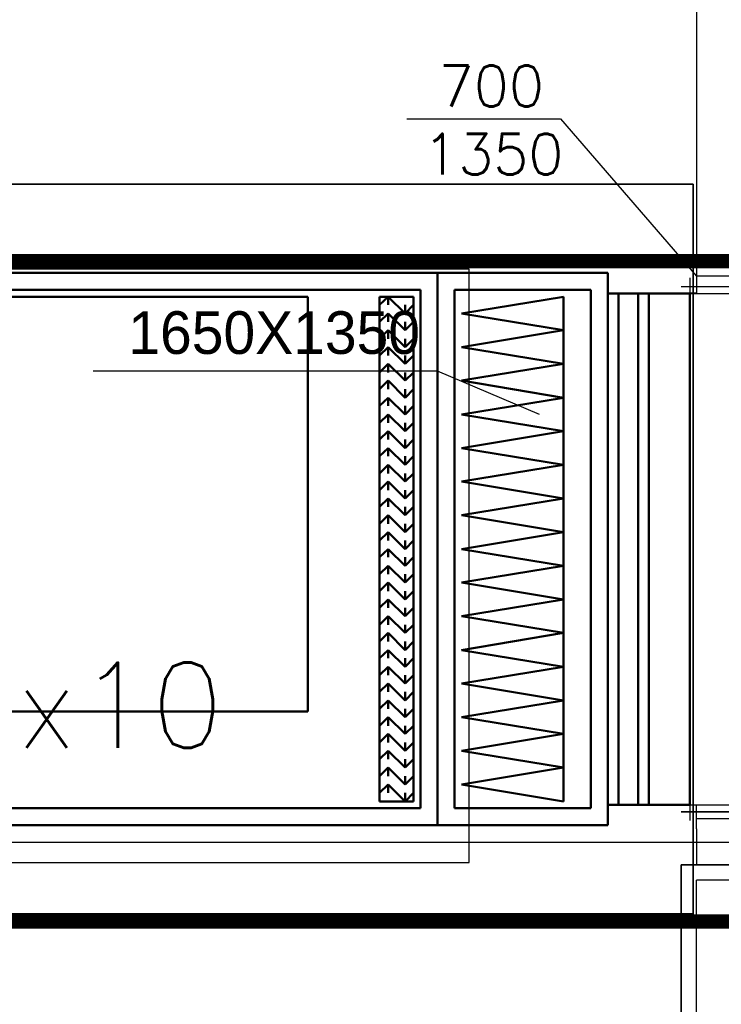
# Model space of a CAD drawing. Header units: centimetres. Extents: x -156440 to 298236, y -263599 to 81430.
# Tile 132 of 170: x 153912 to 155969, y -103457 to -100569. Entities that reach past the tile are written whole.
import ezdxf
from ezdxf.enums import TextEntityAlignment as Align

# ---------------------------------------------------------------- set-up
doc = ezdxf.new("R2010")
doc.units = ezdxf.units.CM
doc.header["$LTSCALE"] = 50
for name, pattern in [('01-101 Went PP Poziom -2$0$DASHDOT2', [12.7, 6.35, -3.175, 0, -3.175]), ('01-101 Went PP Poziom -2$0$Przekrój 3a-3a$0$HIDDEN', [9.525, 6.35, -3.175]), ('Kondygnacja -2$0$HIDDEN2', [4.7625, 3.175, -1.5875]), ('Osie rzutów$0$DASHDOT2', [12.7, 6.35, -3.175, 0, -3.175])]:
    doc.linetypes.add(name, pattern=pattern)
doc.layers.get('0').update_dxf_attribs({"color": 8})
for name, color, linetype in [('01-101 Went PP Poziom -2$0$L_linie przekrojowe', 213, 'Continuous'), ('01-101 Went PP Poziom -2$0$L_Nawiew', 3, 'Continuous'), ('01-101 Went PP Poziom -2$0$L_text', 2, 'Continuous'), ('01-101 Went PP Poziom -2$0$L_wymiary', 2, 'Continuous'), ('01-101 Went PP Poziom -2$0$L_Wywiew', 6, 'Continuous'), ('bgde-tekst', 7, 'Continuous'), ('bgde_centrale wentylacyjne', 3, 'Continuous'), ('Kondygnacja -2$0$ARCH_KONSTR_POWYŻEJ RZUTU_IST', 8, 'Kondygnacja -2$0$HIDDEN2'), ('Osie rzutów$0$ARCH_INFO_OSIE_IST', 8, 'Osie rzutów$0$DASHDOT2')]:
    doc.layers.add(name, color=color, linetype=linetype)
doc.layers.add('01-101 Went PP Poziom -2$0$L_niedruk', color=6, linetype='Continuous', lineweight=13, plot=False)
for name, color, linetype, lineweight in [('01-101 Went PP Poziom -2$0$L_urządzenia', 1, 'Continuous', 50), ('bgde_fundamenty pod urządzenia', 7, 'Continuous', 35), ('Kondygnacja -2$0$_SP KORYTA', 8, 'Continuous', 25)]:
    doc.layers.add(name, color=color, linetype=linetype, lineweight=lineweight)
doc.layers.get('01-101 Went PP Poziom -2$0$L_text').off()
doc.styles.add('01-101 Went PP Poziom -2$0$FDBES', font='simplex.shx')
doc.styles.add('Romans', font='Romans.shx')

# ---------------------------------------------------------------- blocks, each defined once
blk = doc.blocks.new('Osie rzutów')
at = {"layer": 'Osie rzutów$0$ARCH_INFO_OSIE_IST', "ltscale": 10}
blk.add_line((4436.04, 11600), (13655, 11600), dxfattribs=at)
blk = doc.blocks.new('Kondygnacja -2$0$konstukcja stropu -2')
at = {"layer": 'Kondygnacja -2$0$ARCH_KONSTR_POWYŻEJ RZUTU_IST', "ltscale": 10}
blk.add_line((8035, 11625), (7485, 11625), dxfattribs=at)
blk = doc.blocks.new('01-101 Went PP Poziom -2$0$A$C46F139AD')
at = {"layer": '01-101 Went PP Poziom -2$0$L_urządzenia', "extrusion": (1.22461e-16, -1, 0)}
for p, q in [((7771.27, 46792), (7511.27, 46792)), ((7771.27, 46792, 292), (7511.27, 46792, 292)), ((7771.27, 46792, -12), (7511.27, 46792, -12)), ((7821.27, 46792, 146), (7771.27, 46792, 146)), ((7821.27, 46792, 292), (7771.27, 46792, 292)), ((7771.27, 46792, 146), (7771.27, 46792, 292)), ((7771.27, 46792, 292), (7771.27, 46630, 292)), ((7771.27, 46630, 146), (7771.27, 46792, 146)), ((7821.27, 46792), (7771.27, 46792)), ((7821.27, 46792, 146), (7771.27, 46792, 146)), ((7771.27, 46792), (7771.27, 46792, 146)), ((7771.27, 46792, 146), (7771.27, 46630, 146)), ((7771.27, 46630), (7771.27, 46792)), ((7821.27, 46792, -12), (7771.27, 46792, -12)), ((7771.27, 46792), (7771.27, 46792, -12)), ((7771.27, 46792, -12), (7771.27, 46630, -12)), ((7771.27, 46792), (7771.27, 46792, 292)), ((7771.27, 46792, 292), (7771.27, 46630, 292)), ((7771.27, 46630), (7771.27, 46792)), ((7771.27, 46792), (7771.27, 46792, -12)), ((7771.27, 46792, -12), (7771.27, 46630, -12)), ((7821.27, 46792, 146), (7821.27, 46792, 292)), ((7821.27, 46792, 292), (7821.27, 46630, 292)), ((7821.27, 46630, 146), (7821.27, 46792, 146)), ((7821.27, 46792), (7821.27, 46792, 146)), ((7821.27, 46792, 146), (7821.27, 46630, 146)), ((7821.27, 46630), (7821.27, 46792)), ((7821.27, 46792), (7821.27, 46792, -12)), ((7821.27, 46792, -12), (7821.27, 46630, -12)), ((7766.27, 46787, 5), (7516.27, 46787, 5)), ((7766.27, 46787, 287), (7516.27, 46787, 287)), ((7766.27, 46787, 5), (7766.27, 46787, 287)), ((7766.27, 46787, 287), (7766.27, 46635, 287)), ((7766.27, 46635, 5), (7766.27, 46787, 5)), ((7816.27, 46787, 151), (7776.27, 46787, 151)), ((7816.27, 46787, 287), (7776.27, 46787, 287)), ((7776.27, 46787, 151), (7776.27, 46787, 287)), ((7776.27, 46787, 287), (7776.27, 46635, 287)), ((7776.27, 46635, 151), (7776.27, 46787, 151)), ((7816.27, 46787, 5), (7776.27, 46787, 5)), ((7816.27, 46787, 141), (7776.27, 46787, 141)), ((7776.27, 46787, 5), (7776.27, 46787, 141)), ((7776.27, 46787, 141), (7776.27, 46635, 141)), ((7776.27, 46635, 5), (7776.27, 46787, 5)), ((7816.27, 46787, 151), (7816.27, 46787, 287)), ((7816.27, 46787, 287), (7816.27, 46635, 287)), ((7816.27, 46635, 151), (7816.27, 46787, 151)), ((7816.27, 46787, 5), (7816.27, 46787, 141)), ((7816.27, 46787, 141), (7816.27, 46635, 141)), ((7816.27, 46635, 5), (7816.27, 46787, 5)), ((7733.27, 46785, 146), (7641.27, 46785, 237.9)), ((7641.27, 46785, 54), (7733.27, 46785, 146)), ((7733.27, 46785, 146), (7733.27, 46663.4, 146)), ((7764.27, 46785, 7), (7754.27, 46785, 7)), ((7754.27, 46785, 7), (7754.27, 46785, 144)), ((7754.27, 46785, 144), (7764.27, 46785, 144)), ((7754.27, 46785, 7), (7754.27, 46637, 7)), ((7754.27, 46785, 144), (7754.27, 46637, 144)), ((7756.77, 46785, 7), (7754.27, 46782.6, 7)), ((7756.77, 46785, 144), (7754.27, 46782.6, 144)), ((7761.77, 46780.1, 7), (7756.77, 46785, 7)), ((7761.77, 46780.1, 144), (7756.77, 46785, 144)), ((7756.77, 46785, 7), (7756.77, 46782.6, 144)), ((7764.27, 46785, 144), (7764.27, 46785, 7)), ((7764.27, 46785, 7), (7764.27, 46637, 7)), ((7764.27, 46785, 144), (7764.27, 46637, 144)), ((7808.27, 46785, 153), (7778.27, 46780.1, 153)), ((7808.27, 46785, 285), (7778.27, 46780.1, 285)), ((7808.27, 46785, 153), (7808.27, 46775.2, 153)), ((7808.27, 46785, 285), (7808.27, 46775.2, 285)), ((7808.27, 46785, 153), (7808.27, 46785, 285)), ((7833.27, 46786, 151.5), (7821.27, 46786, 151.5)), ((7821.27, 46786, 151.5), (7821.27, 46786, 286.5)), ((7821.27, 46786, 286.5), (7833.27, 46786, 286.5)), ((7821.27, 46786, 151.5), (7821.27, 46636, 151.5)), ((7821.27, 46786, 286.5), (7821.27, 46636, 286.5)), ((7833.27, 46786, 5.5), (7821.27, 46786, 5.5)), ((7821.27, 46786, 5.5), (7821.27, 46786, 140.5)), ((7821.27, 46786, 140.5), (7833.27, 46786, 140.5)), ((7821.27, 46786, 5.5), (7821.27, 46636, 5.5)), ((7821.27, 46786, 140.5), (7821.27, 46636, 140.5)), ((7830.07, 46786, 161.8), (7824.37, 46786, 156.1)), ((7824.37, 46786, 156.1), (7824.37, 46636, 156.1)), ((7830.07, 46786, 166.1), (7824.37, 46786, 171.8)), ((7824.37, 46786, 171.8), (7824.37, 46636, 171.8)), ((7830.07, 46786, 181.8), (7824.37, 46786, 176.1)), ((7824.37, 46786, 176.1), (7824.37, 46636, 176.1)), ((7830.07, 46786, 186.1), (7824.37, 46786, 191.8)), ((7824.37, 46786, 191.8), (7824.37, 46636, 191.8)), ((7830.07, 46786, 201.8), (7824.37, 46786, 196.1)), ((7824.37, 46786, 196.1), (7824.37, 46636, 196.1)), ((7830.07, 46786, 206.1), (7824.37, 46786, 211.8)), ((7824.37, 46786, 211.8), (7824.37, 46636, 211.8)), ((7830.07, 46786, 221.8), (7824.37, 46786, 216.1)), ((7824.37, 46786, 216.1), (7824.37, 46636, 216.1)), ((7830.07, 46786, 226.1), (7824.37, 46786, 231.8)), ((7824.37, 46786, 231.8), (7824.37, 46636, 231.8)), ((7830.07, 46786, 241.8), (7824.37, 46786, 236.1)), ((7824.37, 46786, 236.1), (7824.37, 46636, 236.1)), ((7830.07, 46786, 246.1), (7824.37, 46786, 251.8)), ((7824.37, 46786, 251.8), (7824.37, 46636, 251.8)), ((7830.07, 46786, 261.8), (7824.37, 46786, 256.1)), ((7824.37, 46786, 256.1), (7824.37, 46636, 256.1)), ((7830.07, 46786, 266.1), (7824.37, 46786, 271.8)), ((7824.37, 46786, 271.8), (7824.37, 46636, 271.8)), ((7830.07, 46786, 281.8), (7824.37, 46786, 276.1)), ((7824.37, 46786, 276.1), (7824.37, 46636, 276.1)), ((7830.07, 46786, 161.8), (7830.07, 46636, 161.8)), ((7830.07, 46786, 166.1), (7830.07, 46636, 166.1)), ((7830.07, 46786, 181.8), (7830.07, 46636, 181.8)), ((7830.07, 46786, 186.1), (7830.07, 46636, 186.1)), ((7830.07, 46786, 201.8), (7830.07, 46636, 201.8)), ((7830.07, 46786, 206.1), (7830.07, 46636, 206.1)), ((7830.07, 46786, 221.8), (7830.07, 46636, 221.8)), ((7830.07, 46786, 226.1), (7830.07, 46636, 226.1)), ((7830.07, 46786, 241.8), (7830.07, 46636, 241.8)), ((7830.07, 46786, 246.1), (7830.07, 46636, 246.1)), ((7830.07, 46786, 261.8), (7830.07, 46636, 261.8)), ((7830.07, 46786, 266.1), (7830.07, 46636, 266.1)), ((7830.07, 46786, 281.8), (7830.07, 46636, 281.8)), ((7833.27, 46786, 286.5), (7833.27, 46786, 151.5)), ((7833.27, 46786, 151.5), (7833.27, 46636, 151.5)), ((7833.27, 46786, 286.5), (7833.27, 46636, 286.5)), ((7845.27, 46786, 151.5), (7833.27, 46786, 151.5)), ((7833.27, 46786, 151.5), (7833.27, 46786, 286.5)), ((7833.27, 46786, 286.5), (7845.27, 46786, 286.5)), ((7833.27, 46786, 151.5), (7833.27, 46636, 151.5)), ((7833.27, 46786, 286.5), (7833.27, 46636, 286.5)), ((7833.27, 46786, 140.5), (7833.27, 46786, 5.5)), ((7833.27, 46786, 5.5), (7833.27, 46636, 5.5)), ((7833.27, 46786, 140.5), (7833.27, 46636, 140.5)), ((7845.27, 46786, 286.5), (7845.27, 46786, 151.5)), ((7845.27, 46786, 151.5), (7845.27, 46636, 151.5)), ((7845.27, 46786, 286.5), (7845.27, 46636, 286.5)), ((7754.27, 46782.6, 7), (7754.27, 46782.6, 144)), ((7764.27, 46782.6, 7), (7761.77, 46780.1, 7)), ((7764.27, 46782.6, 144), (7761.77, 46780.1, 144)), ((7761.77, 46780.1, 7), (7761.77, 46782.6, 144)), ((7764.27, 46782.6, 7), (7764.27, 46782.6, 144)), ((7756.77, 46780.1, 7), (7754.27, 46777.6, 7)), ((7756.77, 46780.1, 144), (7754.27, 46777.6, 144)), ((7754.27, 46777.6, 7), (7754.27, 46777.6, 144)), ((7761.77, 46775.2, 7), (7756.77, 46780.1, 7)), ((7761.77, 46775.2, 144), (7756.77, 46780.1, 144)), ((7756.77, 46780.1, 7), (7756.77, 46777.6, 144)), ((7764.27, 46777.6, 7), (7761.77, 46775.2, 7)), ((7764.27, 46777.6, 144), (7761.77, 46775.2, 144)), ((7761.77, 46775.2, 7), (7761.77, 46777.6, 144)), ((7764.27, 46777.6, 7), (7764.27, 46777.6, 144)), ((7808.27, 46775.2, 153), (7778.27, 46780.1, 153)), ((7808.27, 46775.2, 285), (7778.27, 46780.1, 285)), ((7778.27, 46780.1, 153), (7778.27, 46780.1, 285)), ((7756.77, 46775.2, 7), (7754.27, 46772.7, 7)), ((7756.77, 46775.2, 144), (7754.27, 46772.7, 144)), ((7761.77, 46770.2, 7), (7756.77, 46775.2, 7)), ((7761.77, 46770.2, 144), (7756.77, 46775.2, 144)), ((7756.77, 46775.2, 7), (7756.77, 46772.7, 144)), ((7808.27, 46775.2, 153), (7778.27, 46770.2, 153)), ((7808.27, 46775.2, 285), (7778.27, 46770.2, 285)), ((7808.27, 46775.2, 153), (7808.27, 46775.2, 285)), ((7808.27, 46775.2, 153), (7808.27, 46765.3, 153)), ((7808.27, 46775.2, 285), (7808.27, 46765.3, 285)), ((7808.27, 46775.2, 153), (7808.27, 46775.2, 285)), ((7754.27, 46772.7, 7), (7754.27, 46772.7, 144)), ((7764.27, 46772.7, 7), (7761.77, 46770.2, 7)), ((7764.27, 46772.7, 144), (7761.77, 46770.2, 144)), ((7761.77, 46770.2, 7), (7761.77, 46772.7, 144)), ((7764.27, 46772.7, 7), (7764.27, 46772.7, 144)), ((7756.77, 46770.2, 7), (7754.27, 46767.8, 7)), ((7756.77, 46770.2, 144), (7754.27, 46767.8, 144)), ((7761.77, 46765.3, 7), (7756.77, 46770.2, 7)), ((7761.77, 46765.3, 144), (7756.77, 46770.2, 144)), ((7756.77, 46770.2, 7), (7756.77, 46767.8, 144)), ((7808.27, 46765.3, 153), (7778.27, 46770.2, 153)), ((7808.27, 46765.3, 285), (7778.27, 46770.2, 285)), ((7778.27, 46770.2, 153), (7778.27, 46770.2, 285)), ((7754.27, 46767.8, 7), (7754.27, 46767.8, 144)), ((7764.27, 46767.8, 7), (7761.77, 46765.3, 7)), ((7764.27, 46767.8, 144), (7761.77, 46765.3, 144)), ((7761.77, 46765.3, 7), (7761.77, 46767.8, 144)), ((7764.27, 46767.8, 7), (7764.27, 46767.8, 144)), ((7756.77, 46765.3, 7), (7754.27, 46762.8, 7)), ((7756.77, 46765.3, 144), (7754.27, 46762.8, 144)), ((7761.77, 46760.4, 7), (7756.77, 46765.3, 7)), ((7761.77, 46760.4, 144), (7756.77, 46765.3, 144)), ((7756.77, 46765.3, 7), (7756.77, 46762.8, 144)), ((7808.27, 46765.3, 153), (7778.27, 46760.4, 153)), ((7808.27, 46765.3, 285), (7778.27, 46760.4, 285)), ((7808.27, 46765.3, 153), (7808.27, 46765.3, 285)), ((7808.27, 46765.3, 153), (7808.27, 46755.4, 153)), ((7808.27, 46765.3, 285), (7808.27, 46755.4, 285)), ((7808.27, 46765.3, 153), (7808.27, 46765.3, 285)), ((7754.27, 46762.8, 7), (7754.27, 46762.8, 144)), ((7756.77, 46760.4, 7), (7754.27, 46757.9, 7)), ((7756.77, 46760.4, 144), (7754.27, 46757.9, 144)), ((7761.77, 46755.4, 7), (7756.77, 46760.4, 7)), ((7761.77, 46755.4, 144), (7756.77, 46760.4, 144)), ((7756.77, 46760.4, 7), (7756.77, 46757.9, 144)), ((7764.27, 46762.8, 7), (7761.77, 46760.4, 7)), ((7764.27, 46762.8, 144), (7761.77, 46760.4, 144)), ((7761.77, 46760.4, 7), (7761.77, 46762.8, 144)), ((7764.27, 46762.8, 7), (7764.27, 46762.8, 144)), ((7808.27, 46755.4, 153), (7778.27, 46760.4, 153)), ((7808.27, 46755.4, 285), (7778.27, 46760.4, 285)), ((7778.27, 46760.4, 153), (7778.27, 46760.4, 285)), ((7754.27, 46757.9, 7), (7754.27, 46757.9, 144)), ((7764.27, 46757.9, 7), (7761.77, 46755.4, 7)), ((7764.27, 46757.9, 144), (7761.77, 46755.4, 144)), ((7761.77, 46755.4, 7), (7761.77, 46757.9, 144)), ((7764.27, 46757.9, 7), (7764.27, 46757.9, 144)), ((7756.77, 46755.4, 7), (7754.27, 46753, 7)), ((7756.77, 46755.4, 144), (7754.27, 46753, 144)), ((7761.77, 46750.5, 7), (7756.77, 46755.4, 7)), ((7761.77, 46750.5, 144), (7756.77, 46755.4, 144)), ((7756.77, 46755.4, 7), (7756.77, 46753, 144)), ((7808.27, 46755.4, 153), (7778.27, 46750.5, 153)), ((7808.27, 46755.4, 285), (7778.27, 46750.5, 285)), ((7808.27, 46755.4, 153), (7808.27, 46755.4, 285)), ((7808.27, 46755.4, 153), (7808.27, 46745.6, 153)), ((7808.27, 46755.4, 285), (7808.27, 46745.6, 285)), ((7808.27, 46755.4, 153), (7808.27, 46755.4, 285)), ((7754.27, 46753, 7), (7754.27, 46753, 144)), ((7764.27, 46753, 7), (7761.77, 46750.5, 7)), ((7764.27, 46753, 144), (7761.77, 46750.5, 144)), ((7761.77, 46750.5, 7), (7761.77, 46753, 144)), ((7764.27, 46753, 7), (7764.27, 46753, 144)), ((7756.77, 46750.5, 7), (7754.27, 46748, 7)), ((7756.77, 46750.5, 144), (7754.27, 46748, 144)), ((7761.77, 46745.6, 7), (7756.77, 46750.5, 7)), ((7761.77, 46745.6, 144), (7756.77, 46750.5, 144)), ((7756.77, 46750.5, 7), (7756.77, 46748, 144)), ((7808.27, 46745.6, 153), (7778.27, 46750.5, 153)), ((7808.27, 46745.6, 285), (7778.27, 46750.5, 285)), ((7778.27, 46750.5, 153), (7778.27, 46750.5, 285)), ((7754.27, 46748, 7), (7754.27, 46748, 144)), ((7764.27, 46748, 7), (7761.77, 46745.6, 7)), ((7764.27, 46748, 144), (7761.77, 46745.6, 144)), ((7761.77, 46745.6, 7), (7761.77, 46748, 144)), ((7764.27, 46748, 7), (7764.27, 46748, 144)), ((7756.77, 46745.6, 7), (7754.27, 46743.1, 7)), ((7756.77, 46745.6, 144), (7754.27, 46743.1, 144)), ((7754.27, 46743.1, 7), (7754.27, 46743.1, 144)), ((7761.77, 46740.6, 7), (7756.77, 46745.6, 7)), ((7761.77, 46740.6, 144), (7756.77, 46745.6, 144)), ((7756.77, 46745.6, 7), (7756.77, 46743.1, 144)), ((7764.27, 46743.1, 7), (7761.77, 46740.6, 7)), ((7764.27, 46743.1, 144), (7761.77, 46740.6, 144)), ((7761.77, 46740.6, 7), (7761.77, 46743.1, 144)), ((7764.27, 46743.1, 7), (7764.27, 46743.1, 144)), ((7808.27, 46745.6, 153), (7778.27, 46740.6, 153)), ((7808.27, 46745.6, 285), (7778.27, 46740.6, 285)), ((7808.27, 46745.6, 153), (7808.27, 46745.6, 285)), ((7808.27, 46745.6, 153), (7808.27, 46735.7, 153)), ((7808.27, 46745.6, 285), (7808.27, 46735.7, 285)), ((7808.27, 46745.6, 153), (7808.27, 46745.6, 285)), ((7756.77, 46740.6, 7), (7754.27, 46738.2, 7)), ((7756.77, 46740.6, 144), (7754.27, 46738.2, 144)), ((7761.77, 46735.7, 7), (7756.77, 46740.6, 7)), ((7761.77, 46735.7, 144), (7756.77, 46740.6, 144)), ((7756.77, 46740.6, 7), (7756.77, 46738.2, 144)), ((7808.27, 46735.7, 153), (7778.27, 46740.6, 153)), ((7808.27, 46735.7, 285), (7778.27, 46740.6, 285)), ((7778.27, 46740.6, 153), (7778.27, 46740.6, 285)), ((7754.27, 46738.2, 7), (7754.27, 46738.2, 144)), ((7764.27, 46738.2, 7), (7761.77, 46735.7, 7)), ((7764.27, 46738.2, 144), (7761.77, 46735.7, 144)), ((7761.77, 46735.7, 7), (7761.77, 46738.2, 144)), ((7764.27, 46738.2, 7), (7764.27, 46738.2, 144)), ((7756.77, 46735.7, 7), (7754.27, 46733.2, 7)), ((7756.77, 46735.7, 144), (7754.27, 46733.2, 144)), ((7761.77, 46730.8, 7), (7756.77, 46735.7, 7)), ((7761.77, 46730.8, 144), (7756.77, 46735.7, 144)), ((7756.77, 46735.7, 7), (7756.77, 46733.2, 144)), ((7808.27, 46735.7, 153), (7778.27, 46730.8, 153)), ((7808.27, 46735.7, 285), (7778.27, 46730.8, 285)), ((7808.27, 46735.7, 153), (7808.27, 46735.7, 285)), ((7808.27, 46735.7, 153), (7808.27, 46725.8, 153)), ((7808.27, 46735.7, 285), (7808.27, 46725.8, 285)), ((7808.27, 46735.7, 153), (7808.27, 46735.7, 285)), ((7754.27, 46733.2, 7), (7754.27, 46733.2, 144)), ((7764.27, 46733.2, 7), (7761.77, 46730.8, 7)), ((7764.27, 46733.2, 144), (7761.77, 46730.8, 144)), ((7761.77, 46730.8, 7), (7761.77, 46733.2, 144)), ((7764.27, 46733.2, 7), (7764.27, 46733.2, 144)), ((7756.77, 46730.8, 7), (7754.27, 46728.3, 7)), ((7756.77, 46730.8, 144), (7754.27, 46728.3, 144)), ((7761.77, 46725.8, 7), (7756.77, 46730.8, 7)), ((7761.77, 46725.8, 144), (7756.77, 46730.8, 144)), ((7756.77, 46730.8, 7), (7756.77, 46728.3, 144)), ((7808.27, 46725.8, 153), (7778.27, 46730.8, 153)), ((7808.27, 46725.8, 285), (7778.27, 46730.8, 285)), ((7778.27, 46730.8, 153), (7778.27, 46730.8, 285)), ((7754.27, 46728.3, 7), (7754.27, 46728.3, 144)), ((7756.77, 46725.8, 7), (7754.27, 46723.4, 7)), ((7756.77, 46725.8, 144), (7754.27, 46723.4, 144)), ((7761.77, 46720.9, 7), (7756.77, 46725.8, 7)), ((7761.77, 46720.9, 144), (7756.77, 46725.8, 144)), ((7756.77, 46725.8, 7), (7756.77, 46723.4, 144)), ((7764.27, 46728.3, 7), (7761.77, 46725.8, 7)), ((7764.27, 46728.3, 144), (7761.77, 46725.8, 144)), ((7761.77, 46725.8, 7), (7761.77, 46728.3, 144)), ((7764.27, 46728.3, 7), (7764.27, 46728.3, 144)), ((7808.27, 46725.8, 153), (7778.27, 46720.9, 153)), ((7808.27, 46725.8, 285), (7778.27, 46720.9, 285)), ((7808.27, 46725.8, 153), (7808.27, 46725.8, 285)), ((7808.27, 46725.8, 153), (7808.27, 46716, 153)), ((7808.27, 46725.8, 285), (7808.27, 46716, 285)), ((7808.27, 46725.8, 153), (7808.27, 46725.8, 285)), ((7754.27, 46723.4, 7), (7754.27, 46723.4, 144)), ((7764.27, 46723.4, 7), (7761.77, 46720.9, 7)), ((7764.27, 46723.4, 144), (7761.77, 46720.9, 144)), ((7761.77, 46720.9, 7), (7761.77, 46723.4, 144)), ((7764.27, 46723.4, 7), (7764.27, 46723.4, 144)), ((7756.77, 46720.9, 7), (7754.27, 46718.4, 7)), ((7756.77, 46720.9, 144), (7754.27, 46718.4, 144)), ((7761.77, 46716, 7), (7756.77, 46720.9, 7)), ((7761.77, 46716, 144), (7756.77, 46720.9, 144)), ((7756.77, 46720.9, 7), (7756.77, 46718.4, 144)), ((7808.27, 46716, 153), (7778.27, 46720.9, 153)), ((7808.27, 46716, 285), (7778.27, 46720.9, 285)), ((7778.27, 46720.9, 153), (7778.27, 46720.9, 285)), ((7754.27, 46718.4, 7), (7754.27, 46718.4, 144)), ((7764.27, 46718.4, 7), (7761.77, 46716, 7)), ((7764.27, 46718.4, 144), (7761.77, 46716, 144)), ((7761.77, 46716, 7), (7761.77, 46718.4, 144)), ((7764.27, 46718.4, 7), (7764.27, 46718.4, 144)), ((7756.77, 46716, 7), (7754.27, 46713.5, 7)), ((7756.77, 46716, 144), (7754.27, 46713.5, 144)), ((7761.77, 46711, 7), (7756.77, 46716, 7)), ((7761.77, 46711, 144), (7756.77, 46716, 144)), ((7756.77, 46716, 7), (7756.77, 46713.5, 144)), ((7808.27, 46716, 153), (7778.27, 46711, 153)), ((7808.27, 46716, 285), (7778.27, 46711, 285)), ((7808.27, 46716, 153), (7808.27, 46716, 285)), ((7808.27, 46716, 153), (7808.27, 46706.1, 153)), ((7808.27, 46716, 285), (7808.27, 46706.1, 285)), ((7808.27, 46716, 153), (7808.27, 46716, 285)), ((7754.27, 46713.5, 7), (7754.27, 46713.5, 144)), ((7764.27, 46713.5, 7), (7761.77, 46711, 7)), ((7764.27, 46713.5, 144), (7761.77, 46711, 144)), ((7761.77, 46711, 7), (7761.77, 46713.5, 144)), ((7764.27, 46713.5, 7), (7764.27, 46713.5, 144)), ((7756.77, 46711, 7), (7754.27, 46708.6, 7)), ((7756.77, 46711, 144), (7754.27, 46708.6, 144)), ((7754.27, 46708.6, 7), (7754.27, 46708.6, 144)), ((7761.77, 46706.1, 7), (7756.77, 46711, 7)), ((7761.77, 46706.1, 144), (7756.77, 46711, 144)), ((7756.77, 46711, 7), (7756.77, 46708.6, 144)), ((7764.27, 46708.6, 7), (7761.77, 46706.1, 7)), ((7764.27, 46708.6, 144), (7761.77, 46706.1, 144)), ((7761.77, 46706.1, 7), (7761.77, 46708.6, 144)), ((7764.27, 46708.6, 7), (7764.27, 46708.6, 144)), ((7808.27, 46706.1, 153), (7778.27, 46711, 153)), ((7808.27, 46706.1, 285), (7778.27, 46711, 285)), ((7778.27, 46711, 153), (7778.27, 46711, 285)), ((7756.77, 46706.1, 7), (7754.27, 46703.6, 7)), ((7756.77, 46706.1, 144), (7754.27, 46703.6, 144)), ((7761.77, 46701.2, 7), (7756.77, 46706.1, 7)), ((7761.77, 46701.2, 144), (7756.77, 46706.1, 144)), ((7756.77, 46706.1, 7), (7756.77, 46703.6, 144)), ((7808.27, 46706.1, 153), (7778.27, 46701.2, 153)), ((7808.27, 46706.1, 285), (7778.27, 46701.2, 285)), ((7808.27, 46706.1, 153), (7808.27, 46706.1, 285)), ((7808.27, 46706.1, 153), (7808.27, 46696.2, 153)), ((7808.27, 46706.1, 285), (7808.27, 46696.2, 285)), ((7808.27, 46706.1, 153), (7808.27, 46706.1, 285)), ((7754.27, 46703.6, 7), (7754.27, 46703.6, 144)), ((7764.27, 46703.6, 7), (7761.77, 46701.2, 7)), ((7764.27, 46703.6, 144), (7761.77, 46701.2, 144)), ((7761.77, 46701.2, 7), (7761.77, 46703.6, 144)), ((7764.27, 46703.6, 7), (7764.27, 46703.6, 144)), ((7756.77, 46701.2, 7), (7754.27, 46698.7, 7)), ((7756.77, 46701.2, 144), (7754.27, 46698.7, 144)), ((7761.77, 46696.2, 7), (7756.77, 46701.2, 7)), ((7761.77, 46696.2, 144), (7756.77, 46701.2, 144)), ((7756.77, 46701.2, 7), (7756.77, 46698.7, 144)), ((7808.27, 46696.2, 153), (7778.27, 46701.2, 153)), ((7808.27, 46696.2, 285), (7778.27, 46701.2, 285)), ((7778.27, 46701.2, 153), (7778.27, 46701.2, 285)), ((7754.27, 46698.7, 7), (7754.27, 46698.7, 144)), ((7764.27, 46698.7, 7), (7761.77, 46696.2, 7)), ((7764.27, 46698.7, 144), (7761.77, 46696.2, 144)), ((7761.77, 46696.2, 7), (7761.77, 46698.7, 144)), ((7764.27, 46698.7, 7), (7764.27, 46698.7, 144)), ((7756.77, 46696.2, 7), (7754.27, 46693.8, 7)), ((7756.77, 46696.2, 144), (7754.27, 46693.8, 144)), ((7754.27, 46693.8, 7), (7754.27, 46693.8, 144)), ((7761.77, 46691.3, 7), (7756.77, 46696.2, 7)), ((7761.77, 46691.3, 144), (7756.77, 46696.2, 144)), ((7756.77, 46696.2, 7), (7756.77, 46693.8, 144)), ((7764.27, 46693.8, 7), (7761.77, 46691.3, 7)), ((7764.27, 46693.8, 144), (7761.77, 46691.3, 144)), ((7761.77, 46691.3, 7), (7761.77, 46693.8, 144)), ((7764.27, 46693.8, 7), (7764.27, 46693.8, 144)), ((7808.27, 46696.2, 153), (7778.27, 46691.3, 153)), ((7808.27, 46696.2, 285), (7778.27, 46691.3, 285)), ((7808.27, 46696.2, 153), (7808.27, 46696.2, 285)), ((7808.27, 46696.2, 153), (7808.27, 46686.4, 153)), ((7808.27, 46696.2, 285), (7808.27, 46686.4, 285)), ((7808.27, 46696.2, 153), (7808.27, 46696.2, 285)), ((7756.77, 46691.3, 7), (7754.27, 46688.8, 7)), ((7756.77, 46691.3, 144), (7754.27, 46688.8, 144)), ((7761.77, 46686.4, 7), (7756.77, 46691.3, 7)), ((7761.77, 46686.4, 144), (7756.77, 46691.3, 144)), ((7756.77, 46691.3, 7), (7756.77, 46688.8, 144)), ((7808.27, 46686.4, 153), (7778.27, 46691.3, 153)), ((7808.27, 46686.4, 285), (7778.27, 46691.3, 285)), ((7778.27, 46691.3, 153), (7778.27, 46691.3, 285)), ((7754.27, 46688.8, 7), (7754.27, 46688.8, 144)), ((7764.27, 46688.8, 7), (7761.77, 46686.4, 7)), ((7764.27, 46688.8, 144), (7761.77, 46686.4, 144)), ((7761.77, 46686.4, 7), (7761.77, 46688.8, 144)), ((7764.27, 46688.8, 7), (7764.27, 46688.8, 144)), ((7756.77, 46686.4, 7), (7754.27, 46683.9, 7)), ((7756.77, 46686.4, 144), (7754.27, 46683.9, 144)), ((7761.77, 46681.4, 7), (7756.77, 46686.4, 7)), ((7761.77, 46681.4, 144), (7756.77, 46686.4, 144)), ((7756.77, 46686.4, 7), (7756.77, 46683.9, 144)), ((7808.27, 46686.4, 153), (7778.27, 46681.4, 153)), ((7808.27, 46686.4, 285), (7778.27, 46681.4, 285)), ((7808.27, 46686.4, 153), (7808.27, 46686.4, 285)), ((7808.27, 46686.4, 153), (7808.27, 46676.5, 153)), ((7808.27, 46686.4, 285), (7808.27, 46676.5, 285)), ((7808.27, 46686.4, 153), (7808.27, 46686.4, 285)), ((7754.27, 46683.9, 7), (7754.27, 46683.9, 144)), ((7764.27, 46683.9, 7), (7761.77, 46681.4, 7)), ((7764.27, 46683.9, 144), (7761.77, 46681.4, 144)), ((7761.77, 46681.4, 7), (7761.77, 46683.9, 144)), ((7764.27, 46683.9, 7), (7764.27, 46683.9, 144)), ((7756.77, 46681.4, 7), (7754.27, 46679, 7)), ((7756.77, 46681.4, 144), (7754.27, 46679, 144)), ((7761.77, 46676.5, 7), (7756.77, 46681.4, 7)), ((7761.77, 46676.5, 144), (7756.77, 46681.4, 144)), ((7756.77, 46681.4, 7), (7756.77, 46679, 144)), ((7808.27, 46676.5, 153), (7778.27, 46681.4, 153)), ((7808.27, 46676.5, 285), (7778.27, 46681.4, 285)), ((7778.27, 46681.4, 153), (7778.27, 46681.4, 285)), ((7754.27, 46679, 7), (7754.27, 46679, 144)), ((7756.77, 46676.5, 7), (7754.27, 46674, 7)), ((7756.77, 46676.5, 144), (7754.27, 46674, 144)), ((7761.77, 46671.6, 7), (7756.77, 46676.5, 7)), ((7761.77, 46671.6, 144), (7756.77, 46676.5, 144)), ((7756.77, 46676.5, 7), (7756.77, 46674, 144)), ((7764.27, 46679, 7), (7761.77, 46676.5, 7)), ((7764.27, 46679, 144), (7761.77, 46676.5, 144)), ((7761.77, 46676.5, 7), (7761.77, 46679, 144)), ((7764.27, 46679, 7), (7764.27, 46679, 144)), ((7808.27, 46676.5, 153), (7778.27, 46671.6, 153)), ((7808.27, 46676.5, 285), (7778.27, 46671.6, 285)), ((7808.27, 46676.5, 153), (7808.27, 46676.5, 285)), ((7808.27, 46676.5, 153), (7808.27, 46666.6, 153)), ((7808.27, 46676.5, 285), (7808.27, 46666.6, 285)), ((7808.27, 46676.5, 153), (7808.27, 46676.5, 285)), ((7754.27, 46674, 7), (7754.27, 46674, 144)), ((7764.27, 46674, 7), (7761.77, 46671.6, 7)), ((7764.27, 46674, 144), (7761.77, 46671.6, 144)), ((7761.77, 46671.6, 7), (7761.77, 46674, 144)), ((7764.27, 46674, 7), (7764.27, 46674, 144)), ((7756.77, 46671.6, 7), (7754.27, 46669.1, 7)), ((7756.77, 46671.6, 144), (7754.27, 46669.1, 144)), ((7761.77, 46666.6, 7), (7756.77, 46671.6, 7)), ((7761.77, 46666.6, 144), (7756.77, 46671.6, 144)), ((7756.77, 46671.6, 7), (7756.77, 46669.1, 144)), ((7808.27, 46666.6, 153), (7778.27, 46671.6, 153)), ((7808.27, 46666.6, 285), (7778.27, 46671.6, 285)), ((7778.27, 46671.6, 153), (7778.27, 46671.6, 285)), ((7754.27, 46669.1, 7), (7754.27, 46669.1, 144)), ((7764.27, 46669.1, 7), (7761.77, 46666.6, 7)), ((7764.27, 46669.1, 144), (7761.77, 46666.6, 144)), ((7761.77, 46666.6, 7), (7761.77, 46669.1, 144)), ((7764.27, 46669.1, 7), (7764.27, 46669.1, 144)), ((7756.77, 46666.6, 7), (7754.27, 46664.2, 7)), ((7756.77, 46666.6, 144), (7754.27, 46664.2, 144)), ((7761.77, 46661.7, 7), (7756.77, 46666.6, 7)), ((7761.77, 46661.7, 144), (7756.77, 46666.6, 144)), ((7756.77, 46666.6, 7), (7756.77, 46664.2, 144)), ((7808.27, 46666.6, 153), (7778.27, 46661.7, 153)), ((7808.27, 46666.6, 285), (7778.27, 46661.7, 285)), ((7808.27, 46666.6, 153), (7808.27, 46666.6, 285)), ((7808.27, 46666.6, 153), (7808.27, 46656.8, 153)), ((7808.27, 46666.6, 285), (7808.27, 46656.8, 285)), ((7808.27, 46666.6, 153), (7808.27, 46666.6, 285)), ((7733.27, 46663.4, 146), (7641.27, 46663.4, 237.9)), ((7641.27, 46663.4, 54), (7733.27, 46663.4, 146)), ((7754.27, 46664.2, 7), (7754.27, 46664.2, 144)), ((7764.27, 46664.2, 7), (7761.77, 46661.7, 7)), ((7764.27, 46664.2, 144), (7761.77, 46661.7, 144)), ((7761.77, 46661.7, 7), (7761.77, 46664.2, 144)), ((7764.27, 46664.2, 7), (7764.27, 46664.2, 144)), ((7756.77, 46661.7, 7), (7754.27, 46659.2, 7)), ((7756.77, 46661.7, 144), (7754.27, 46659.2, 144)), ((7754.27, 46659.2, 7), (7754.27, 46659.2, 144)), ((7761.77, 46656.8, 7), (7756.77, 46661.7, 7)), ((7761.77, 46656.8, 144), (7756.77, 46661.7, 144)), ((7756.77, 46661.7, 7), (7756.77, 46659.2, 144)), ((7764.27, 46659.2, 7), (7761.77, 46656.8, 7)), ((7764.27, 46659.2, 144), (7761.77, 46656.8, 144)), ((7761.77, 46656.8, 7), (7761.77, 46659.2, 144)), ((7764.27, 46659.2, 7), (7764.27, 46659.2, 144)), ((7808.27, 46656.8, 153), (7778.27, 46661.7, 153)), ((7808.27, 46656.8, 285), (7778.27, 46661.7, 285)), ((7778.27, 46661.7, 153), (7778.27, 46661.7, 285)), ((7756.77, 46656.8, 7), (7754.27, 46654.3, 7)), ((7756.77, 46656.8, 144), (7754.27, 46654.3, 144)), ((7761.77, 46651.8, 7), (7756.77, 46656.8, 7)), ((7761.77, 46651.8, 144), (7756.77, 46656.8, 144)), ((7756.77, 46656.8, 7), (7756.77, 46654.3, 144)), ((7808.27, 46656.8, 153), (7778.27, 46651.8, 153)), ((7808.27, 46656.8, 285), (7778.27, 46651.8, 285)), ((7808.27, 46656.8, 153), (7808.27, 46656.8, 285)), ((7808.27, 46656.8, 153), (7808.27, 46646.9, 153)), ((7808.27, 46656.8, 285), (7808.27, 46646.9, 285)), ((7808.27, 46656.8, 153), (7808.27, 46656.8, 285)), ((7754.27, 46654.3, 7), (7754.27, 46654.3, 144)), ((7764.27, 46654.3, 7), (7761.77, 46651.8, 7)), ((7764.27, 46654.3, 144), (7761.77, 46651.8, 144)), ((7761.77, 46651.8, 7), (7761.77, 46654.3, 144)), ((7764.27, 46654.3, 7), (7764.27, 46654.3, 144)), ((7756.77, 46651.8, 7), (7754.27, 46649.4, 7)), ((7756.77, 46651.8, 144), (7754.27, 46649.4, 144)), ((7761.77, 46646.9, 7), (7756.77, 46651.8, 7)), ((7761.77, 46646.9, 144), (7756.77, 46651.8, 144)), ((7756.77, 46651.8, 7), (7756.77, 46649.4, 144)), ((7808.27, 46646.9, 153), (7778.27, 46651.8, 153)), ((7808.27, 46646.9, 285), (7778.27, 46651.8, 285)), ((7778.27, 46651.8, 153), (7778.27, 46651.8, 285)), ((7754.27, 46649.4, 7), (7754.27, 46649.4, 144)), ((7764.27, 46649.4, 7), (7761.77, 46646.9, 7)), ((7764.27, 46649.4, 144), (7761.77, 46646.9, 144)), ((7761.77, 46646.9, 7), (7761.77, 46649.4, 144)), ((7764.27, 46649.4, 7), (7764.27, 46649.4, 144)), ((7756.77, 46646.9, 7), (7754.27, 46644.4, 7)), ((7756.77, 46646.9, 144), (7754.27, 46644.4, 144)), ((7761.77, 46642, 7), (7756.77, 46646.9, 7)), ((7761.77, 46642, 144), (7756.77, 46646.9, 144)), ((7756.77, 46646.9, 7), (7756.77, 46644.4, 144)), ((7808.27, 46646.9, 153), (7778.27, 46642, 153)), ((7808.27, 46646.9, 285), (7778.27, 46642, 285)), ((7808.27, 46646.9, 153), (7808.27, 46646.9, 285)), ((7808.27, 46646.9, 153), (7808.27, 46637, 153)), ((7808.27, 46646.9, 285), (7808.27, 46637, 285)), ((7808.27, 46646.9, 153), (7808.27, 46646.9, 285)), ((7754.27, 46644.4, 7), (7754.27, 46644.4, 144)), ((7756.77, 46642, 7), (7754.27, 46639.5, 7)), ((7756.77, 46642, 144), (7754.27, 46639.5, 144)), ((7761.77, 46637, 7), (7756.77, 46642, 7)), ((7761.77, 46637, 144), (7756.77, 46642, 144)), ((7756.77, 46642, 7), (7756.77, 46639.5, 144)), ((7764.27, 46644.4, 7), (7761.77, 46642, 7)), ((7764.27, 46644.4, 144), (7761.77, 46642, 144)), ((7761.77, 46642, 7), (7761.77, 46644.4, 144)), ((7764.27, 46644.4, 7), (7764.27, 46644.4, 144)), ((7808.27, 46637, 153), (7778.27, 46642, 153)), ((7808.27, 46637, 285), (7778.27, 46642, 285)), ((7778.27, 46642, 153), (7778.27, 46642, 285)), ((7754.27, 46639.5, 7), (7754.27, 46639.5, 144)), ((7764.27, 46639.5, 7), (7761.77, 46637, 7)), ((7764.27, 46639.5, 144), (7761.77, 46637, 144)), ((7761.77, 46637, 7), (7761.77, 46639.5, 144)), ((7764.27, 46639.5, 7), (7764.27, 46639.5, 144)), ((7764.27, 46637, 7), (7754.27, 46637, 7)), ((7754.27, 46637, 7), (7754.27, 46637, 144)), ((7754.27, 46637, 144), (7764.27, 46637, 144)), ((7764.27, 46637, 144), (7764.27, 46637, 7)), ((7808.27, 46637, 153), (7808.27, 46637, 285)), ((7766.27, 46635, 5), (7516.27, 46635, 5)), ((7766.27, 46635, 287), (7516.27, 46635, 287)), ((7766.27, 46635, 287), (7766.27, 46635, 5)), ((7816.27, 46635, 151), (7776.27, 46635, 151)), ((7816.27, 46635, 287), (7776.27, 46635, 287)), ((7776.27, 46635, 287), (7776.27, 46635, 151)), ((7816.27, 46635, 5), (7776.27, 46635, 5)), ((7816.27, 46635, 141), (7776.27, 46635, 141)), ((7776.27, 46635, 141), (7776.27, 46635, 5)), ((7816.27, 46635, 287), (7816.27, 46635, 151)), ((7816.27, 46635, 141), (7816.27, 46635, 5)), ((7833.27, 46636, 151.5), (7821.27, 46636, 151.5)), ((7821.27, 46636, 151.5), (7821.27, 46636, 286.5)), ((7821.27, 46636, 286.5), (7833.27, 46636, 286.5)), ((7833.27, 46636, 5.5), (7821.27, 46636, 5.5)), ((7821.27, 46636, 5.5), (7821.27, 46636, 140.5)), ((7821.27, 46636, 140.5), (7833.27, 46636, 140.5)), ((7830.07, 46636, 161.8), (7824.37, 46636, 156.1)), ((7830.07, 46636, 166.1), (7824.37, 46636, 171.8)), ((7830.07, 46636, 181.8), (7824.37, 46636, 176.1)), ((7830.07, 46636, 186.1), (7824.37, 46636, 191.8)), ((7830.07, 46636, 201.8), (7824.37, 46636, 196.1)), ((7830.07, 46636, 206.1), (7824.37, 46636, 211.8)), ((7830.07, 46636, 221.8), (7824.37, 46636, 216.1)), ((7830.07, 46636, 226.1), (7824.37, 46636, 231.8)), ((7830.07, 46636, 241.8), (7824.37, 46636, 236.1)), ((7830.07, 46636, 246.1), (7824.37, 46636, 251.8)), ((7830.07, 46636, 261.8), (7824.37, 46636, 256.1)), ((7830.07, 46636, 266.1), (7824.37, 46636, 271.8)), ((7830.07, 46636, 281.8), (7824.37, 46636, 276.1)), ((7833.27, 46636, 286.5), (7833.27, 46636, 151.5)), ((7845.27, 46636, 151.5), (7833.27, 46636, 151.5)), ((7833.27, 46636, 151.5), (7833.27, 46636, 286.5)), ((7833.27, 46636, 286.5), (7845.27, 46636, 286.5)), ((7833.27, 46636, 140.5), (7833.27, 46636, 5.5)), ((7845.27, 46636, 286.5), (7845.27, 46636, 151.5)), ((7771.27, 46630), (7511.27, 46630)), ((7771.27, 46630, 292), (7511.27, 46630, 292)), ((7771.27, 46630, -12), (7511.27, 46630, -12)), ((7821.27, 46630, 146), (7771.27, 46630, 146)), ((7821.27, 46630, 292), (7771.27, 46630, 292)), ((7771.27, 46630, 292), (7771.27, 46630, 146)), ((7821.27, 46630), (7771.27, 46630)), ((7821.27, 46630, 146), (7771.27, 46630, 146)), ((7771.27, 46630, 146), (7771.27, 46630)), ((7821.27, 46630, -12), (7771.27, 46630, -12)), ((7771.27, 46630), (7771.27, 46630, -12)), ((7771.27, 46630, 292), (7771.27, 46630)), ((7771.27, 46630), (7771.27, 46630, -12)), ((7821.27, 46630, 292), (7821.27, 46630, 146)), ((7821.27, 46630, 146), (7821.27, 46630)), ((7821.27, 46630), (7821.27, 46630, -12))]:
    blk.add_line(p, q, dxfattribs=at)
blk = doc.blocks.new('*U558')
at = {"linetype": 'Continuous', "lineweight": -2}
for p, q in [((-800, 395), (-800, 350)), ((800, 350), (800, 395)), ((-800, 350), (-800, -350)), ((800, -350), (800, 350)), ((-800, -350), (-800, -395)), ((800, -395), (800, -350))]:
    blk.add_line(p, q, dxfattribs=at)
at = {"color": 0, "linetype": 'ByBlock', "lineweight": -2}
for p, q in [((800, 350), (-800, 350)), ((-800, -350), (800, -350))]:
    blk.add_line(p, q, dxfattribs=at)
at = {"linetype": 'Continuous', "lineweight": -3}
for p, q in [((-770, 350), (-770, -350)), ((770, 350), (770, -350))]:
    blk.add_line(p, q, dxfattribs=at)
blk = doc.blocks.new('*U557')
at = {"color": 0, "linetype": 'ByBlock', "lineweight": -2}
for p, q in [((-765, 365), (735, 365)), ((-765, -335), (-765, 365)), ((735, 365), (755, 365)), ((-765, -355), (-765, -335)), ((755, -335), (735, -335)), ((735, -335), (735, -355))]:
    blk.add_line(p, q, dxfattribs=at)
at = {"linetype": 'Continuous', "lineweight": -2}
for p, q in [((-765, -355), (-810, -355)), ((735, -355), (-765, -355)), ((780, -355), (735, -355))]:
    blk.add_line(p, q, dxfattribs=at)
at = {"layer": '01-101 Went PP Poziom -2$0$L_niedruk', "linetype": 'Continuous', "lineweight": -3}
blk.add_line((-785.9, -355), (-785.9, -355), dxfattribs=at)
blk = doc.blocks.new('*U556')
at = {"color": 0, "linetype": 'ByBlock', "lineweight": -2}
for p, q in [((-765, 165.1), (-765, 565)), ((-765, 565), (735, 565)), ((735, 565), (755, 565)), ((755, -535), (735, -535)), ((735, -535), (735, -555)), ((-765, -555), (-765, -554.9))]:
    blk.add_line(p, q, dxfattribs=at)
at = {"linetype": 'Continuous', "lineweight": -2}
for p, q in [((-810, -555), (-765, -555)), ((-765, -555), (735, -555)), ((735, -555), (780, -555))]:
    blk.add_line(p, q, dxfattribs=at)
at = {"layer": '01-101 Went PP Poziom -2$0$L_niedruk', "linetype": 'Continuous', "lineweight": -3}
for p, q in [((755, -580), (755, 610)), ((755, 610), (755, -580)), ((755, 610), (755, 610)), ((755, 565), (755, -535)), ((755, 565), (755, 565)), ((755, -535), (755, 565)), ((755, 565), (755, -535)), ((755, 565), (755, 565)), ((755, 565), (755, -535)), ((755, -535), (755, -535)), ((755, -535), (755, -535)), ((755, -555), (755, -555)), ((755, -580), (755, -580))]:
    blk.add_line(p, q, dxfattribs=at)
at = {"layer": '01-101 Went PP Poziom -2$0$L_Wywiew', "linetype": '01-101 Went PP Poziom -2$0$Przekrój 3a-3a$0$HIDDEN', "lineweight": -3}
for p, q in [((755, -535), (755, 565)), ((-765, -535), (-765, 165.1)), ((-765, -554.9), (-765, -535))]:
    blk.add_line(p, q, dxfattribs=at)
blk = doc.blocks.new('*U555')
at = {"linetype": 'Continuous', "lineweight": -3}
for p, q in [((0, 670, 595), (0, -520, 595)), ((0, 670, -595), (0, 670, 595)), ((0, -520, -595), (0, 670, -595)), ((0, -520, 595), (0, -520, -595)), ((0, -655, 550), (0, -655, -550))]:
    blk.add_line(p, q, dxfattribs=at)
at = {"color": 0, "linetype": 'ByBlock', "lineweight": -2}
for p, q in [((0, -625, 550), (0, -520, 550)), ((0, -625, -550), (0, -520, -550)), ((0, -675, 550), (0, -625, 550)), ((0, -625, -550), (0, -675, -550))]:
    blk.add_line(p, q, dxfattribs=at)
at = {"linetype": 'Continuous', "lineweight": -2}
for p, q in [((0, -675, 550), (0, -675, -550)), ((0, -675, -550), (0, -675, -595)), ((0, -675, 595), (0, -675, 550))]:
    blk.add_line(p, q, dxfattribs=at)
at = {"layer": '01-101 Went PP Poziom -2$0$L_niedruk', "linetype": 'Continuous', "lineweight": -3}
for p, q in [((0, -675, -570), (0, -675, -570)), ((0, -675, -595), (0, -675, 595)), ((0, -675, -595), (0, -675, -595)), ((0, -675, 595), (0, -675, -595)), ((0, -675, 595), (0, -675, 595)), ((0, -675, -550), (0, -675, -550)), ((0, -675, 550), (0, -675, -550)), ((0, -675, 550), (0, -675, 550)), ((0, -675, -550), (0, -675, 550)), ((0, -675, -550), (0, -675, -550)), ((0, -675, 550), (0, -675, -550)), ((0, -675, 550), (0, -675, 550)), ((0, -675, 550), (0, -675, -550)), ((0, -675, -569.9), (0, -675, -569.9))]:
    blk.add_line(p, q, dxfattribs=at)
blk = doc.blocks.new('*U554')
at = {"linetype": 'Continuous', "lineweight": -2}
for p, q in [((520, 0, 595), (-670, 0, 595)), ((-670, 0, -595), (520, 0, -595)), ((-670, 0, 595), (-670, 0, -595)), ((520, 0, -595), (520, 0, -550)), ((520, 0, 550), (520, 0, 595)), ((675, 0, 550), (675, 0, -550)), ((675, 0, -550), (675, 0, -595)), ((675, 0, 595), (675, 0, 550))]:
    blk.add_line(p, q, dxfattribs=at)
at = {"color": 0, "linetype": 'ByBlock', "lineweight": -2}
for p, q in [((-625, 0, -550), (-625, 0, 550)), ((25, 0, 550), (-625, 0, 550)), ((-625, 0, -550), (25, 0, -550)), ((25, 0, 550), (625, 0, 550)), ((625, 0, -550), (25, 0, -550)), ((675, 0, 550), (625, 0, 550)), ((625, 0, -550), (675, 0, -550))]:
    blk.add_line(p, q, dxfattribs=at)
at = {"linetype": 'Continuous', "lineweight": -3}
blk.add_line((655, 0, -550), (655, 0, 550), dxfattribs=at)
blk = doc.blocks.new('*U553')
at = {"linetype": 'Continuous', "lineweight": -2}
for p, q in [((0, 595, -595), (0, -595, -595)), ((0, 595, 595), (0, 595, -595)), ((0, -595, 595), (0, 595, 595)), ((0, -595, -595), (0, -595, -550)), ((0, -595, 550), (0, -595, 595))]:
    blk.add_line(p, q, dxfattribs=at)
blk = doc.blocks.new('*a708')
at = {"layer": 'bgde-tekst'}
blk.add_line((0, 0), (1008.3, 0), dxfattribs=at)

msp = doc.modelspace()

# ---------------------------------------------------------------- linework, layer by layer
at = {"layer": '01-101 Went PP Poziom -2$0$L_linie przekrojowe', "linetype": '01-101 Went PP Poziom -2$0$DASHDOT2', "const_width": 42}
for points in [[(162076.945, -101277.072), (130150.781, -101277.336)], [(158697.516, -103214.285), (128938.931, -103214.549)]]:
    msp.add_lwpolyline(points, dxfattribs=at)
at = {"layer": '01-101 Went PP Poziom -2$0$L_wymiary'}
for p, q in [((155047.279, -100860.056), (155497.665, -100860.056)), ((155047.279, -100860.056), (155497.665, -100860.056)), ((155497.665, -100860.056), (155896.576, -101321.577)), ((155497.665, -100860.056), (155896.576, -101321.577))]:
    msp.add_line(p, q, dxfattribs=at)
at = {"layer": 'bgde-tekst'}
msp.add_lwpolyline([(155135.691, -101599.382), (155434.896, -101725.753), (155434.896, -101725.753)], dxfattribs=at)
at = {"layer": 'bgde_centrale wentylacyjne'}
msp.add_lwpolyline([(150039.923, -103040.77), (155229.923, -103040.77), (155229.923, -101300.77), (150039.923, -101300.77)], close=True, dxfattribs=at)
at = {"layer": 'bgde_fundamenty pod urządzenia', "elevation": -8019.821}
msp.add_lwpolyline([(155887.111, -101051.445), (149487.044, -101051.445), (149487.044, -103191.445), (155887.111, -103191.445)], close=True, dxfattribs=at)

# ---------------------------------------------------------------- block references
at = {"layer": '01-101 Went PP Poziom -2$0$L_Nawiew', "linetype": 'Continuous', "rotation": 270}
msp.add_blockref('*U558', (156246.576, -100551.577, -8019.887), dxfattribs=at)
at = {"layer": '01-101 Went PP Poziom -2$0$L_Nawiew', "linetype": 'Continuous', "extrusion": (-2.22041e-16, -4.44089e-16, -1), "rotation": 90}
msp.add_blockref('*U557', (-156231.576, -102106.577, 8019.992), dxfattribs=at)
at = {"layer": '01-101 Went PP Poziom -2$0$L_text', "xscale": 10, "yscale": 10, "zscale": 10}
msp.add_blockref('01-101 Went PP Poziom -2$0$A$C46F139AD', (77424.241, -569231.769), dxfattribs=at)
at = {"layer": '01-101 Went PP Poziom -2$0$L_Wywiew', "linetype": 'Continuous', "rotation": 270}
msp.add_blockref('*U556', (156431.521, -102137.455, -9484.968), dxfattribs=at)
at = {"layer": '01-101 Went PP Poziom -2$0$L_Wywiew', "linetype": 'Continuous', "extrusion": (1, 1.22465e-16, -2.22045e-16), "rotation": 90}
msp.add_blockref('*U555', (-103567.455, -9309.968, 156446.521), dxfattribs=at)
at = {"layer": '01-101 Went PP Poziom -2$0$L_Wywiew', "linetype": 'Continuous', "extrusion": (-1, -6.43014e-32, 2.22045e-16)}
msp.add_blockref('*U554', (103717.455, -7676.927, -156446.521), dxfattribs=at)
at = {"layer": '01-101 Went PP Poziom -2$0$L_Wywiew', "linetype": 'Continuous', "extrusion": (1, 0, -3.44509e-16), "rotation": 270}
msp.add_blockref('*U553', (-103642.455, -8280.927, 156446.521), dxfattribs=at)
at = {"layer": 'bgde-tekst'}
msp.add_blockref('*a708', (154127.357, -101599.382), dxfattribs=at)
at = {"layer": 'Kondygnacja -2$0$_SP KORYTA', "xscale": 10, "yscale": 10, "zscale": 10}
msp.add_blockref('Kondygnacja -2$0$konstukcja stropu -2', (77424.241, -219231.769, -3480), dxfattribs=at)
at = {"layer": 'Osie rzutów$0$ARCH_INFO_OSIE_IST', "xscale": 10, "yscale": 10, "zscale": 10}
msp.add_blockref('Osie rzutów', (77424.241, -219231.769), dxfattribs=at)

# ---------------------------------------------------------------- texts
at = {"layer": '01-101 Went PP Poziom -2$0$L_wymiary', "style": '01-101 Went PP Poziom -2$0$FDBES'}
for s, p in [('700', (155140.596, -100823.552, 2831.419)), ('700', (155140.596, -100823.552, 2831.419)), ('1350', (155094.882, -101023.552, 2831.419)), ('1350', (155094.882, -101023.552, 2831.419))]:
    msp.add_text(s, height=120, dxfattribs=at).set_placement(p)
at = {"layer": 'bgde-tekst'}
msp.add_text('1650X1350', height=125, dxfattribs=at).set_placement((155085.691, -101549.382), align=Align.RIGHT)
at = {"layer": 'bgde_fundamenty pod urządzenia', "insert": (150407.178, -101621.104, 5295.178), "char_height": 250, "width": 4721.5643, "attachment_point": 1, "style": 'Romans'}
msp.add_mtext('Centrala MCK7 prod. KLIMOR ~2,3t\\Pwym. fund. 640x214x10 ', dxfattribs=at)

doc.saveas('drawing.dxf')
